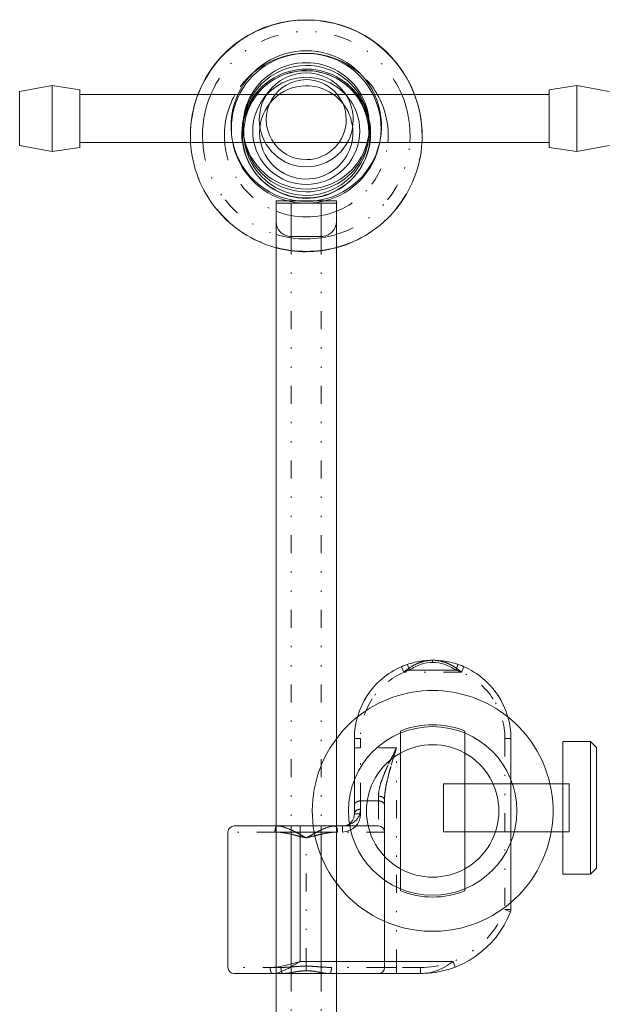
# Model space of a CAD drawing. Header units: millimetres. Extents: x -48 to 1379, y -71 to 1988.
# Tile 14 of 20: x 569 to 667, y 1319 to 1483. Entities that reach past the tile are written whole.
import ezdxf

# ---------------------------------------------------------------- set-up
doc = ezdxf.new("R2010")
doc.units = ezdxf.units.MM
doc.header["$MEASUREMENT"] = 0
doc.linetypes.add('DASHEDBIDOT', pattern=[12.4, 3, -3, 0.2, -3, 0.2, -3])
for name, color, linetype, true_color in [('Default', 7, 'Continuous', 0xffffff), ('sichtbar', 7, 'Continuous', 0xffffff), ('Tang verdeckt', 7, 'Continuous', 0xffffff), ('Tangente', 7, 'Continuous', 0xffffff), ('unsichtbar', 7, 'Continuous', 0xffffff)]:
    doc.layers.add(name, color=color, linetype=linetype, true_color=true_color)

msp = doc.modelspace()

# ---------------------------------------------------------------- linework, layer by layer
at = {"layer": 'Default', "color": 4, "linetype": 'Continuous', "lineweight": 5, "true_color": 0x00ffff}
for p, q in [((568.72, 1466.16), (568.72, 1470.65)), ((574.13, 1466.16), (574.13, 1471.66)), ((578.7, 1466.16), (578.7, 1470.94)), ((656.7, 1466.16), (656.7, 1470.94)), ((661.27, 1466.16), (661.27, 1471.66)), ((568.72, 1461.67), (568.72, 1466.16)), ((574.13, 1460.66), (574.13, 1466.16)), ((578.7, 1461.37), (578.7, 1466.16)), ((656.7, 1461.37), (656.7, 1466.16)), ((661.27, 1460.66), (661.27, 1466.16)), ((604.03, 1462.61), (604.13, 1462.15)), ((604.1, 1462.24), (604.12, 1462.15)), ((628.53, 1462.15), (628.63, 1462.61)), ((628.54, 1462.15), (628.56, 1462.24)), ((613.83, 1446.57), (613.83, 1452.08)), ((618.83, 1446.57), (618.83, 1452.08)), ((633.46, 1374.54), (633.13, 1375.49)), ((637.33, 1375.83), (637.33, 1376.18)), ((641.21, 1374.54), (641.53, 1375.49)), ((658.93, 1362.67), (658.93, 1340.67)), ((663.53, 1340.67), (663.53, 1362.67)), ((624.33, 1352.14), (624.33, 1361.66)), ((664.53, 1341.67), (664.53, 1361.67)), ((639.13, 1355.67), (639.13, 1347.67)), ((660.03, 1355.67), (660.03, 1347.67)), ((629.33, 1352.99), (629.33, 1352.14)), ((624.33, 1350.66), (624.33, 1352.14)), ((629.33, 1352.14), (629.33, 1347.66)), ((625.33, 1350.66), (624.33, 1350.66)), ((611.53, 1348.66), (604.33, 1348.66)), ((611.13, 1347.66), (615.33, 1347.66)), ((615.33, 1347.66), (615.33, 1348.66)), ((628.33, 1348.66), (621.13, 1348.66)), ((622.33, 1347.66), (622.33, 1348.66)), ((641.07, 1325.22), (640.71, 1326.16)), ((612.45, 1324.16), (604.33, 1324.16)), ((628.33, 1324.16), (620.2, 1324.16)), ((631.33, 1324.16), (628.33, 1324.16))]:
    msp.add_line(p, q, dxfattribs=at)
at = {"layer": 'Default', "color": 4, "linetype": 'DASHEDBIDOT', "lineweight": 5, "true_color": 0x00ffff}
for p, q in [((632.53, 1374.18), (632.13, 1375.1)), ((642.13, 1374.18), (642.53, 1375.1)), ((625.33, 1363.18), (624.33, 1363.18)), ((649.33, 1363.18), (650.33, 1363.18)), ((625.33, 1361.66), (624.33, 1361.66)), ((625.33, 1352.82), (625.33, 1361.66)), ((625.33, 1351.44), (625.33, 1352.82)), ((628.33, 1353.61), (628.33, 1352.82)), ((628.33, 1352.82), (628.33, 1348.66)), ((611.13, 1347.66), (603.33, 1347.66)), ((629.33, 1347.66), (621.52, 1347.66)), ((616.33, 1346.68), (616.33, 1346.71)), ((649.33, 1334.77), (650.26, 1334.41)), ((649.33, 1334.77), (650.33, 1334.77)), ((612.13, 1325.16), (603.33, 1325.16)), ((616.33, 1325.39), (616.33, 1324.62)), ((629.33, 1325.16), (620.52, 1325.16)), ((631.33, 1325.16), (629.33, 1325.16)), ((631.33, 1325.16), (631.33, 1324.16)), ((635.33, 1325.16), (635.33, 1324.16))]:
    msp.add_line(p, q, dxfattribs=at)
at = {"layer": 'Default', "color": 4, "linetype": 'Continuous', "lineweight": 5, "true_color": 0x00ffff}
for centre, radius, start, end in [((616.33, 1463.32), 19.25, 20.8323, 159.1697), ((616.33, 1463.25), 19.26, 89.7413, 134.7752), ((616.33, 1463.25), 19.26, 44.966, 89.7413), ((616.31, 1463.27), 19.23, 134.7752, 179.844), ((616.33, 1464.52), 12.44, 351.1783, 188.8217), ((616.33, 1464.9), 12.51, 24.8923, 155.1095), ((616.33, 1463.38), 13.61, 48.7752, 131.2248), ((616.35, 1463.27), 19.23, 0.156, 44.966), ((616.33, 1464.93), 10.5, 29.875, 150.1268), ((616.33, 1464.48), 10.5, 90.0532, 270), ((616.33, 1463.76), 10.37, 89.9105, 269.9999), ((616.33, 1463.66), 10.7, 89.3411, 151.8768), ((616.33, 1463.49), 10.61, 89.9996, 151.826), ((616.33, 1465.94), 7.8, 90, 143.2117), ((616.33, 1464.48), 10.5, 270, 90.0533), ((616.33, 1463.76), 10.37, 270, 89.9103), ((616.33, 1463.49), 10.61, 28.1738, 89.9996), ((616.33, 1465.94), 7.8, 36.783, 90.0053), ((616.33, 1463.66), 10.7, 27.4637, 89.3411), ((616.33, 1464.1), 8.9, 90, 143.2117), ((616.33, 1465.97), 6.64, 90, 270.7474), ((616.33, 1464.1), 8.9, 36.783, 90.0053), ((616.33, 1465.97), 6.64, 270.7472, 90.0002), ((616.31, 1463.32), 19.23, 159.1691, 179.9989), ((616.31, 1463.39), 17.23, 156.8694, 184.1325), ((616.32, 1463.39), 13.59, 150.1275, 185.2409), ((616.33, 1464.9), 12.5, 155.1095, 190.5563), ((616.33, 1464.93), 10.5, 150.1268, 195.3719), ((616.33, 1465.94), 7.8, 143.217, 36.783), ((616.33, 1463.85), 7.75, 90.443, 270.0005), ((616.33, 1463.85), 7.75, 270, 90.4435), ((616.33, 1464.93), 10.5, 344.625, 29.8763), ((616.33, 1464.9), 12.5, 349.4429, 24.8931), ((616.35, 1463.39), 13.59, 354.752, 29.8795), ((616.35, 1463.39), 17.23, 355.8631, 23.135), ((616.34, 1463.32), 19.24, 0.0024, 20.8295), ((616.32, 1463.67), 10.69, 151.8768, 214.4581), ((616.31, 1463.5), 10.59, 151.826, 213.7096), ((616.33, 1464.1), 8.9, 143.217, 36.783), ((616.33, 1463.92), 4.54, 90, 90), ((616.34, 1463.67), 10.69, 325.5419, 27.4637), ((616.34, 1463.5), 10.59, 326.2914, 28.1738), ((616.31, 1463.32), 19.23, 180, 183.4963), ((616.31, 1463.27), 19.23, 180, 183.34), ((616.31, 1463.27), 19.23, 183.34, 219.1588), ((616.33, 1464.52), 12.44, 190.9638, 255.7734), ((616.33, 1464.9), 12.51, 192.6954, 270.0118), ((616.33, 1464.94), 10.5, 195.3732, 270.0111), ((616.33, 1464.9), 12.51, 270, 347.291), ((616.33, 1464.94), 10.5, 270, 344.6139), ((616.33, 1464.52), 12.44, 284.2358, 349.0251), ((616.35, 1463.27), 19.23, 320.8403, 356.6581), ((616.35, 1463.32), 19.23, 356.5019, 360), ((616.35, 1463.27), 19.23, 356.6581, 360), ((616.32, 1463.67), 10.7, 214.4581, 270.0236), ((616.32, 1463.51), 10.6, 214.4581, 270.0236), ((616.33, 1463.68), 10.71, 270, 325.5183), ((616.33, 1463.51), 10.61, 270, 325.5183), ((612.4, 1474.95), 22.85, 267.3095, 268.8517), ((613.18, 1513.87), 61.79, 268.8517, 269.5448), ((616.33, 1464.52), 12.44, 255.7642, 270.0001), ((616.33, 1464.52), 12.44, 270, 284.2356), ((620.1, 1480.84), 28.75, 271.0119, 272.4516), ((616.33, 1463.29), 19.25, 219.1588, 254.9541), ((616.33, 1463.41), 13.61, 248.4487, 270.0018), ((613.83, 1595.33), 143.25, 269.5448, 270), ((616.33, 1463.41), 13.61, 270, 291.5495), ((618.83, 1595.33), 143.25, 270, 270.4177), ((619.36, 1522.87), 70.79, 270.4177, 271.0119), ((616.33, 1463.29), 19.25, 285.0459, 320.8403), ((613.75, 1449.02), 2.43, 180, 225.5088), ((618.9, 1449.02), 2.43, 314.4912, 0), ((613.83, 1449.1), 2.53, 225.5088, 270), ((618.83, 1449.1), 2.53, 270, 314.4912), ((616.33, 1463.41), 17.26, 253.1604, 270.0009), ((616.33, 1463.42), 17.26, 270, 286.8387), ((616.33, 1463.35), 19.26, 254.9541, 270.0006), ((616.33, 1463.29), 19.26, 254.9541, 270.0006), ((616.33, 1463.35), 19.26, 270, 285.0453), ((616.33, 1463.3), 19.26, 270, 285.0453), ((637.35, 1363.11), 13.08, 101.7715, 113.5006), ((637.9, 1368.05), 7.87, 108.3421, 124.3982), ((637.33, 1363.19), 12.99, 90.0032, 101.7715), ((637.33, 1369.77), 6.06, 90.031, 108.3421), ((637.33, 1363.11), 13.07, 78.2355, 89.9882), ((637.32, 1369.71), 6.12, 71.688, 89.8981), ((636.77, 1368.05), 7.86, 55.6377, 71.688), ((637.35, 1363.24), 12.95, 66.4245, 78.2355), ((637.31, 1363.2), 12.98, 113.5159, 146.7833), ((637.33, 1363.15), 12.03, 111.1569, 113.5155), ((637.35, 1363.1), 12.09, 108.8041, 111.1569), ((637.33, 1363.18), 12.01, 68.7896, 71.152), ((637.35, 1363.22), 11.96, 66.4223, 68.7896), ((637.33, 1363.19), 12.99, 33.2, 66.4221), ((637.34, 1363.18), 13.01, 146.7833, 180), ((637.32, 1363.18), 13.01, 0, 33.2), ((622.33, 1350.66), 3, 270.0605, 359.9607), ((622.33, 1350.64), 1.99, 270.0453, 315.0263), ((622.3, 1350.68), 2.03, 315.0263, 359.4724), ((604.33, 1347.66), 1, 90, 180), ((649.33, 1334.77), 1, 338.9605, 0), ((604.33, 1325.16), 1, 180, 270), ((610.27, 1332.71), 7.56, 270.415, 277.8775), ((612.72, 1325.16), 2.39, 180, 191.9746), ((611.44, 1324.89), 1.08, 191.9746, 209.7954), ((608.86, 1342.93), 17.87, 277.8775, 282.7284), ((609.06, 1332.81), 8.89, 286.6002, 296.025), ((606.82, 1351.98), 27.14, 282.7284, 284.5846), ((606.57, 1337.91), 14.57, 296.025, 299.5208), ((587.02, 1428.05), 105.75, 284.5846, 285.525), ((583.36, 1378.9), 61.67, 299.5208, 301.2198), ((635.19, 1332.41), 8.27, 280.5022, 290.5045), ((634.9, 1333.19), 9.1, 290.5045, 299.5324), ((633.8, 1335.12), 11.32, 299.5324, 307.6246), ((610.96, 1324.61), 0.524, 209.7954, 232.0167), ((610.75, 1324.34), 0.184, 232.0167, 270), ((610.71, 1327.29), 3.13, 270.69, 286.6002), ((635.33, 1331.66), 7.5, 270.0007, 280.5022)]:
    msp.add_arc(centre, radius, start, end, dxfattribs=at)
at = {"layer": 'Default', "color": 4, "linetype": 'DASHEDBIDOT', "lineweight": 5, "true_color": 0x00ffff}
for centre, radius, start, end in [((616.33, 1463.39), 17.25, 23.1325, 156.8694), ((616.32, 1463.39), 13.6, 131.2248, 150.1238), ((616.34, 1463.39), 13.6, 29.8744, 48.7789), ((616.31, 1463.32), 19.23, 183.4963, 219.2369), ((616.31, 1463.39), 17.23, 184.135, 218.6587), ((616.31, 1463.39), 13.59, 185.2461, 216.8566), ((616.34, 1463.39), 13.59, 323.1425, 354.752), ((616.35, 1463.39), 17.23, 321.3404, 355.8631), ((616.35, 1463.32), 19.23, 320.7622, 356.5019), ((616.33, 1463.4), 13.61, 216.8566, 248.4487), ((616.33, 1463.4), 13.61, 291.5513, 323.1425), ((616.33, 1463.41), 17.25, 218.6587, 253.1604), ((616.33, 1463.41), 17.25, 286.8396, 321.3404), ((616.33, 1463.34), 19.25, 219.2369, 254.9541), ((616.33, 1463.34), 19.25, 285.0459, 320.7622), ((637.82, 1368.64), 7.63, 112.8743, 122.5798), ((637.48, 1369.43), 6.77, 101.7854, 112.8743), ((637.33, 1370.16), 6.02, 90.0271, 101.7854), ((637.32, 1370.05), 6.13, 78.2649, 89.9073), ((637.2, 1369.46), 6.74, 67.1609, 78.2649), ((636.87, 1368.69), 7.57, 57.3942, 67.1609), ((637.31, 1363.2), 11.98, 113.5174, 146.7855), ((639.05, 1366.71), 9.91, 122.5798, 131.0919), ((635.62, 1366.73), 9.9, 48.8547, 57.3942), ((637.33, 1363.19), 12, 33.199, 66.4157), ((637.34, 1363.18), 12.01, 146.7855, 180.0037), ((637.32, 1363.18), 12.01, 0.0016, 33.199), ((781.06, 1287.13), 167.25, 153.5385, 154.6401), ((878.55, 1285.67), 258.64, 162.915, 163.64), ((652.88, 1347.69), 25.48, 157.2731, 160.0385), ((656.38, 1346.23), 29.28, 154.6401, 157.2731), ((673.17, 1346.07), 44.56, 165.4548, 167.1712), ((670, 1346.89), 41.29, 163.64, 165.4548), ((642.1, 1351.61), 14.02, 160.0385, 163.7675), ((648.83, 1351.61), 19.6, 167.1712, 169.7593), ((633.62, 1353.58), 5.29, 170.6125, 179.6739), ((637.54, 1352.94), 9.26, 163.7675, 170.6125), ((645, 1352.31), 15.7, 169.7593, 174.1107), ((624.87, 1352.14), 0.538, 124.2106, 180), ((625.33, 1351.46), 1.36, 90, 124.2106), ((628.33, 1352), 1.61, 74.8993, 90), ((628.33, 1351.46), 1.36, 55.7894, 90), ((628.47, 1352.53), 1.07, 56.3029, 74.8993), ((628.67, 1352.82), 0.71, 32.3823, 56.3029), ((628.79, 1352.14), 0.538, 0, 55.7894), ((628.94, 1352.99), 0.392, 0, 32.3823), ((638.77, 1352.95), 9.44, 174.1107, 179.7235), ((625, 1350.66), 0.672, 128.1572, 179.9998), ((622.65, 1351.46), 2.68, 312.8964, 359.5622), ((625.33, 1350.24), 1.2, 90, 128.1572), ((622.33, 1351.81), 3.15, 270.0327, 312.8964), ((613.62, 1347.66), 2.49, 169.5572, 180), ((611.07, 1339.46), 8.2, 82.3666, 89.601), ((612.42, 1347.88), 1.27, 154.922, 169.5572), ((611.83, 1348.15), 0.623, 132.703, 154.922), ((611.53, 1348.48), 0.174, 90.001, 132.703), ((611.49, 1345.21), 3.45, 74, 89.33), ((609.57, 1328.29), 19.47, 77.6739, 82.3666), ((609.77, 1339.21), 9.69, 64.8716, 74), ((607.28, 1333.91), 15.55, 62.6668, 64.8716), ((599.86, 1319.55), 31.71, 61.1228, 62.6668), ((631.14, 1322.71), 28.14, 117.174, 118.7885), ((625.21, 1334.25), 15.17, 114.9746, 117.174), ((622.84, 1339.34), 9.56, 105.8239, 114.9746), ((623.06, 1328.42), 19.34, 97.5567, 102.2534), ((621.14, 1345.34), 3.32, 90.2677, 105.8239), ((621.55, 1339.84), 7.82, 90.1666, 97.5567), ((621.13, 1348.48), 0.173, 47.9969, 90), ((620.84, 1348.17), 0.599, 25.8067, 47.9969), ((620.27, 1347.89), 1.24, 10.651, 25.8067), ((619.03, 1347.66), 2.5, 0, 10.651), ((607.47, 1318.68), 29.31, 76.56, 77.6739), ((601.57, 1293.98), 54.69, 75.7446, 76.56), ((645.62, 1467.35), 124.18, 255.7446, 256.3281), ((599.52, 1318.93), 32.42, 60.7763, 61.1228), ((490.05, 1123.26), 256.63, 60.6531, 60.7763), ((619.63, 1353.72), 7.76, 240.6531, 244.2198), ((616.34, 1346.92), 0.21, 244.2198, 266.0471), ((616.34, 1346.97), 0.29, 256.3281, 268.432), ((616.11, 1347.61), 0.933, 283.7929, 292.2979), ((616.26, 1347.35), 0.668, 276.1967, 283.7438), ((583.26, 1482.24), 139.54, 283.7438, 284.2657), ((616.06, 1347.73), 1.06, 292.2979, 300.294), ((623.23, 1335.45), 13.17, 119.6666, 120.294), ((634.29, 1316.04), 35.5, 119.2845, 119.6666), ((845.87, 938.77), 468.05, 119.2065, 119.2845), ((625.42, 1333.11), 16.28, 118.7885, 119.2065), ((630.26, 1297.42), 51.17, 103.4039, 104.2657), ((625.05, 1319.26), 28.71, 102.2534, 103.4039), ((612.09, 1336.28), 11.12, 270.1756, 273.4005), ((615.21, 1325.16), 3.08, 180, 189.3249), ((613.42, 1324.86), 1.27, 189.3249, 203.8885), ((609.21, 1384.74), 59.66, 273.4005, 274.7928), ((617.55, 1285.29), 40.13, 92.9582, 94.7928), ((617.72, 1305.52), 19.18, 96.5204, 100.2957), ((616.38, 1307.9), 17.49, 90.1794, 92.9582), ((616.39, 1317.18), 7.45, 90.4588, 96.5204), ((616.32, 1309.48), 15.91, 87.0313, 89.9656), ((616.32, 1317.85), 6.77, 83.4537, 89.9097), ((614.9, 1305.49), 19.22, 79.6227, 83.4537), ((615, 1283.98), 41.44, 85.2134, 87.0313), ((623.46, 1385.09), 60.02, 265.2134, 266.5988), ((620.55, 1336.15), 11, 266.5988, 269.836), ((619.09, 1324.9), 1.41, 338.3458, 351.2735), ((617.43, 1325.16), 3.09, 351.2735, 0), ((612.74, 1324.56), 0.527, 203.8885, 224.7421), ((612.45, 1324.27), 0.117, 224.7421, 270), ((612.42, 1328.9), 4.74, 270.3092, 277.2257), ((610, 1348.03), 24.03, 277.2257, 280.2957), ((622.53, 1347.18), 23.17, 259.6227, 262.7777), ((620.22, 1328.95), 4.8, 262.7777, 269.7149), ((620.2, 1324.28), 0.119, 270, 317.7475), ((619.84, 1324.61), 0.609, 317.7475, 338.3458)]:
    msp.add_arc(centre, radius, start, end, dxfattribs=at)
at = {"layer": 'sichtbar', "color": 4, "linetype": 'Continuous', "lineweight": 5, "true_color": 0x00ffff}
for p, q in [((574.13, 1471.66), (568.72, 1470.65)), ((574.13, 1471.66), (578.7, 1470.94)), ((656.7, 1470.16), (578.7, 1470.16)), ((661.27, 1471.66), (656.7, 1470.94)), ((661.27, 1471.66), (666.68, 1470.65)), ((656.7, 1462.15), (578.7, 1462.15)), ((574.13, 1460.66), (568.72, 1461.67)), ((574.13, 1460.66), (578.7, 1461.37)), ((661.27, 1460.66), (656.7, 1461.37)), ((661.27, 1460.66), (666.68, 1461.67)), ((611.33, 1452.46), (611.33, 1449.02)), ((621.33, 1452.46), (611.33, 1452.46)), ((621.33, 1452.46), (621.33, 1449.02)), ((611.33, 1449.02), (611.33, 1348.66)), ((621.33, 1449.02), (621.33, 1348.66)), ((618.83, 1446.57), (613.83, 1446.57)), ((624.33, 1361.66), (624.33, 1363.18)), ((650.33, 1363.18), (650.33, 1334.77)), ((658.93, 1362.67), (663.53, 1362.67)), ((664.53, 1361.67), (663.53, 1362.67)), ((658.93, 1355.67), (650.33, 1355.67)), ((603.33, 1325.16), (603.33, 1347.66)), ((621.13, 1348.66), (611.53, 1348.66)), ((629.33, 1325.16), (629.33, 1347.66)), ((658.93, 1347.67), (650.33, 1347.67)), ((663.53, 1340.67), (664.53, 1341.67)), ((658.93, 1340.67), (663.53, 1340.67)), ((611.33, 1324.16), (611.33, 1222.56)), ((620.2, 1324.16), (612.45, 1324.16)), ((621.33, 1324.16), (621.33, 1222.56)), ((635.33, 1324.16), (631.33, 1324.16))]:
    msp.add_line(p, q, dxfattribs=at)
at = {"layer": 'sichtbar', "color": 131, "linetype": 'Continuous', "lineweight": 5, "true_color": 0xa0ffff}
for p, q in [((631.96, 1364.42), (631.96, 1337.89)), ((642.69, 1337.89), (642.69, 1364.42))]:
    msp.add_line(p, q, dxfattribs=at)
for radius, start, end in [(20, 128.6689, 143.1301), (14.31, 67.9746, 112.0195), (20, 13.0396, 51.3413), (20, 310.5416, 349.9577), (14.31, 247.9805, 292.0254)]:
    msp.add_arc((637.33, 1351.16), radius, start, end, dxfattribs=at)
at = {"layer": 'sichtbar', "color": 4, "linetype": 'Continuous', "lineweight": 5, "true_color": 0x00ffff}
for centre, radius, start, end in [((628.33, 1347.66), 1, 0, 90), ((635.33, 1340.16), 16, 270, 338.9605), ((628.33, 1325.16), 1, 270, 0)]:
    msp.add_arc(centre, radius, start, end, dxfattribs=at)
at = {"layer": 'Tang verdeckt', "color": 4, "linetype": 'Continuous', "lineweight": 5, "true_color": 0x00ffff}
for p, q in [((641.21, 1374.54), (633.46, 1374.54)), ((625.33, 1350.66), (625.33, 1351.44)), ((613.83, 1348.66), (613.83, 1324.16)), ((615.33, 1326.16), (615.33, 1347.66)), ((615.33, 1347.66), (621.52, 1347.66)), ((618.83, 1348.66), (618.83, 1324.16)), ((640.71, 1326.16), (615.33, 1326.16))]:
    msp.add_line(p, q, dxfattribs=at)
at = {"layer": 'Tangente', "color": 4, "linetype": 'DASHEDBIDOT', "lineweight": 5, "true_color": 0x00ffff}
for p, q in [((613.83, 1446.57), (613.83, 1348.66)), ((618.83, 1446.57), (618.83, 1348.66)), ((642.13, 1374.18), (632.53, 1374.18)), ((625.33, 1361.66), (625.33, 1363.18)), ((649.33, 1363.18), (649.33, 1334.77)), ((631.33, 1361.66), (625.33, 1361.66)), ((631.33, 1325.16), (631.33, 1361.66)), ((628.33, 1352.82), (625.33, 1352.82)), ((616.33, 1325.39), (616.33, 1346.68)), ((635.33, 1325.16), (631.33, 1325.16)), ((613.83, 1324.16), (613.83, 1222.6)), ((618.83, 1324.16), (618.83, 1222.6))]:
    msp.add_line(p, q, dxfattribs=at)
msp.add_arc((635.33, 1340.16), 15, 270, 338.9605, dxfattribs=at)
at = {"layer": 'unsichtbar', "color": 4, "linetype": 'Continuous', "lineweight": 5, "true_color": 0x00ffff}
for p, q in [((609.2, 1469.43), (610.08, 1470.61)), ((623.46, 1469.43), (622.58, 1470.61)), ((618.83, 1452.08), (613.83, 1452.08)), ((650.33, 1355.67), (639.13, 1355.67)), ((660.03, 1355.67), (658.93, 1355.67)), ((611.33, 1348.66), (611.33, 1324.16)), ((621.33, 1348.66), (621.33, 1324.16)), ((650.33, 1347.67), (639.13, 1347.67)), ((660.03, 1347.67), (658.93, 1347.67))]:
    msp.add_line(p, q, dxfattribs=at)
at = {"layer": 'unsichtbar', "color": 131, "linetype": 'Continuous', "lineweight": 5, "true_color": 0xa0ffff}
msp.add_circle((637.33, 1351.16), 14, dxfattribs=at)
for radius, start, end in [(20, 90, 128.6689), (20, 51.3413, 90), (20, 143.1301, 310.5416), (11, 90, 119.1908), (11, 60.8011, 90), (11, 119.1908, 240.8092), (11, 299.1989, 60.8011), (20, 349.9577, 13.0396), (11, 240.8092, 299.1989)]:
    msp.add_arc((637.33, 1351.16), radius, start, end, dxfattribs=at)

doc.saveas('drawing.dxf')
